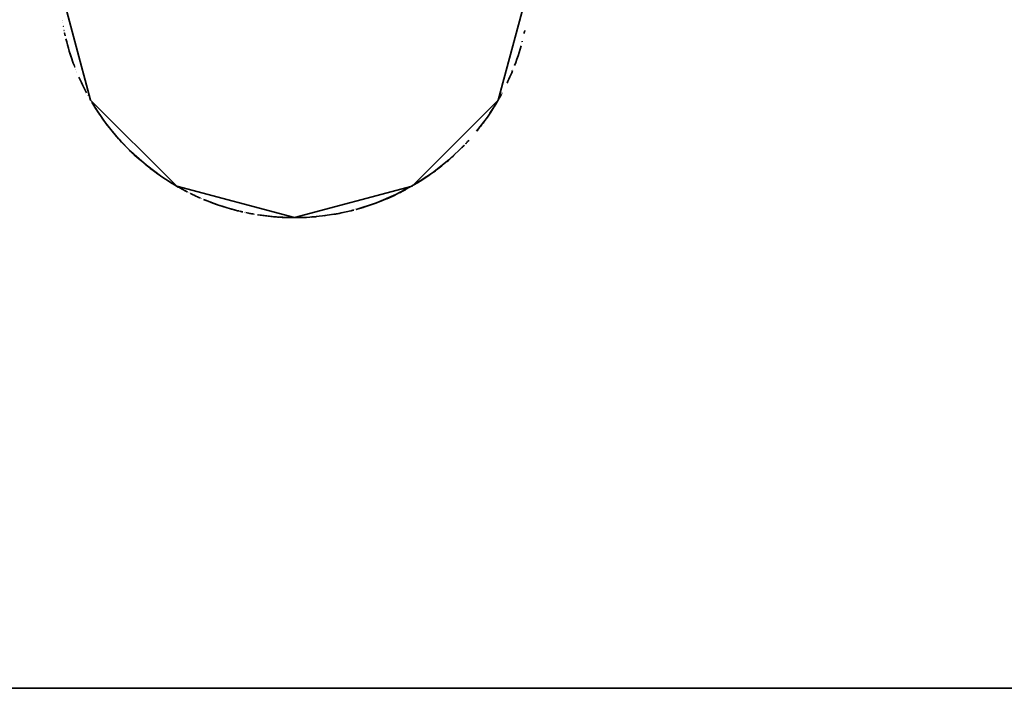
# Model space of a CAD drawing. Header units: millimetres. Extents: x 0 to 420, y 0 to 297.
# Tile 12 of 20: x 129.9 to 132.51, y 207.5 to 209.28. Entities that reach past the tile are written whole.
import ezdxf

# ---------------------------------------------------------------- set-up
doc = ezdxf.new("R2010")
doc.units = ezdxf.units.MM
doc.layers.add('OUTLINE', color=7, linetype='Continuous', lineweight=35, true_color=0x141414)

msp = doc.modelspace()

# ---------------------------------------------------------------- linework, layer by layer
at = {"layer": 'OUTLINE'}
for points in [[(130, 209.375), (130.0837, 209.0625), (130.3125, 208.8337), (130.625, 208.75), (130.9375, 208.8337), (131.1663, 209.0625), (131.25, 209.375)], [(130.0081, 209.2749), (130.0081, 209.2749), (130.0081, 209.2749), (130.0081, 209.2749), (130.0081, 209.2749), (130.0081, 209.2749), (130.0081, 209.2749)], [(130.0082, 209.274), (130.0082, 209.274), (130.0082, 209.274), (130.0082, 209.274), (130.0082, 209.274), (130.0082, 209.274), (130.0082, 209.274)], [(130.0091, 209.2688), (130.0091, 209.2688), (130.0091, 209.2688), (130.0091, 209.2688), (130.0091, 209.2688), (130.0091, 209.2688), (130.0091, 209.2688)], [(130.0109, 209.259), (130.0109, 209.259), (130.0109, 209.259), (130.0109, 209.259), (130.0109, 209.259), (130.0109, 209.259), (130.0109, 209.259)], [(130.011, 209.2585), (130.011, 209.2585), (130.011, 209.2585), (130.011, 209.2585), (130.011, 209.2584), (130.011, 209.2584), (130.011, 209.2584)], [(130.0111, 209.2578), (130.0111, 209.2578), (130.0111, 209.2578), (130.0111, 209.2578), (130.0111, 209.2578), (130.0111, 209.2578), (130.0111, 209.2578)], [(130.0131, 209.2475), (130.0131, 209.2475), (130.0131, 209.2475), (130.0131, 209.2475), (130.0132, 209.2475), (130.0132, 209.2475), (130.0132, 209.2474)], [(130.0146, 209.2408), (130.0149, 209.2395), (130.0151, 209.2383), (130.0154, 209.237), (130.0157, 209.2358), (130.016, 209.2345), (130.0163, 209.2333)], [(130.0146, 209.2406), (130.0146, 209.2406), (130.0146, 209.2405), (130.0147, 209.2404), (130.0147, 209.2404), (130.0147, 209.2403), (130.0147, 209.2403)], [(130.0147, 209.2402), (130.0147, 209.2402), (130.0147, 209.2402), (130.0147, 209.2402), (130.0147, 209.2402), (130.0147, 209.2402), (130.0147, 209.2402)], [(131.235, 209.239), (131.2353, 209.2404), (131.2356, 209.2418), (131.2359, 209.2432), (131.2362, 209.2446), (131.2365, 209.2459), (131.2368, 209.2473)], [(131.2364, 209.2452), (131.2364, 209.2452), (131.2364, 209.2452), (131.2364, 209.2452), (131.2364, 209.2452), (131.2364, 209.2452), (131.2364, 209.2452)], [(130.0182, 209.2252), (130.0203, 209.2169), (130.0225, 209.2087), (130.0249, 209.2005), (130.0273, 209.1923), (130.0299, 209.1841), (130.0325, 209.176)], [(131.2294, 209.2158), (131.2294, 209.2158), (131.2294, 209.2158), (131.2294, 209.2158), (131.2294, 209.2158), (131.2294, 209.2158), (131.2294, 209.2158)], [(131.2297, 209.2168), (131.2297, 209.217), (131.2297, 209.2171), (131.2298, 209.2173), (131.2298, 209.2175), (131.2299, 209.2176), (131.2299, 209.2178)], [(131.2299, 209.2178), (131.23, 209.218), (131.23, 209.2181), (131.23, 209.2183), (131.2301, 209.2185), (131.2301, 209.2187), (131.2302, 209.2188)], [(130.0278, 209.1907), (130.0278, 209.1907), (130.0278, 209.1907), (130.0278, 209.1907), (130.0278, 209.1907), (130.0278, 209.1907), (130.0278, 209.1907)], [(130.028, 209.19), (130.028, 209.19), (130.028, 209.19), (130.028, 209.19), (130.028, 209.19), (130.028, 209.19), (130.028, 209.19)], [(130.0287, 209.1879), (130.0304, 209.1824), (130.0322, 209.1769), (130.0341, 209.1715), (130.036, 209.166), (130.0379, 209.1606), (130.0399, 209.1552)], [(131.2096, 209.1539), (131.2128, 209.1625), (131.2159, 209.1713), (131.2188, 209.18), (131.2216, 209.1888), (131.2243, 209.1977), (131.2269, 209.2066)], [(130.036, 209.1659), (130.036, 209.1659), (130.036, 209.1659), (130.036, 209.1659), (130.036, 209.1659), (130.036, 209.1659), (130.036, 209.1659)], [(130.0395, 209.1564), (130.0397, 209.1558), (130.0399, 209.1552), (130.0401, 209.1547), (130.0403, 209.1541), (130.0406, 209.1535), (130.0408, 209.153)], [(130.0405, 209.1536), (130.0406, 209.1535), (130.0406, 209.1534), (130.0407, 209.1532), (130.0407, 209.1531), (130.0408, 209.153), (130.0408, 209.1528)], [(130.0408, 209.1529), (130.0408, 209.1529), (130.0408, 209.1529), (130.0408, 209.1529), (130.0408, 209.1529), (130.0408, 209.1529), (130.0408, 209.1529)], [(130.0418, 209.1502), (130.0418, 209.1502), (130.0418, 209.1502), (130.0418, 209.1502), (130.0419, 209.1501), (130.0419, 209.1501), (130.0419, 209.1501)], [(130.0419, 209.1501), (130.0419, 209.1501), (130.0419, 209.1501), (130.0419, 209.1501), (130.0419, 209.1501), (130.0419, 209.1501), (130.0419, 209.1501)], [(130.0441, 209.1444), (130.0441, 209.1444), (130.0441, 209.1444), (130.0441, 209.1444), (130.0441, 209.1444), (130.0441, 209.1444), (130.0441, 209.1444)], [(130.0444, 209.1437), (130.0444, 209.1437), (130.0444, 209.1437), (130.0444, 209.1437), (130.0444, 209.1437), (130.0444, 209.1437), (130.0444, 209.1437)], [(130.047, 209.1372), (130.047, 209.1372), (130.047, 209.1372), (130.047, 209.1372), (130.047, 209.1372), (130.047, 209.1372), (130.047, 209.1372)], [(130.0476, 209.1358), (130.0476, 209.1358), (130.0476, 209.1358), (130.0476, 209.1358), (130.0476, 209.1358), (130.0476, 209.1358), (130.0476, 209.1358)], [(131.1896, 209.1069), (131.1922, 209.1124), (131.1947, 209.118), (131.1972, 209.1236), (131.1996, 209.1292), (131.202, 209.1349), (131.2044, 209.1405)], [(131.2054, 209.1432), (131.2054, 209.1432), (131.2054, 209.1432), (131.2054, 209.1432), (131.2054, 209.1432), (131.2054, 209.1432), (131.2054, 209.1432)], [(130.0529, 209.1233), (130.0561, 209.1163), (130.0593, 209.1093), (130.0626, 209.1024), (130.066, 209.0956), (130.0694, 209.0887), (130.073, 209.0819)], [(131.1978, 209.1249), (131.1978, 209.1249), (131.1978, 209.1249), (131.1978, 209.1249), (131.1978, 209.1249), (131.1978, 209.1249), (131.1978, 209.1249)], [(131.1978, 209.1249), (131.1978, 209.1249), (131.1978, 209.1249), (131.1978, 209.1249), (131.1978, 209.1249), (131.1978, 209.1249), (131.1978, 209.1249)], [(131.1983, 209.1261), (131.1983, 209.1261), (131.1983, 209.1261), (131.1983, 209.1261), (131.1983, 209.1261), (131.1983, 209.1261), (131.1983, 209.1261)], [(131.1556, 209.0447), (131.159, 209.0502), (131.1623, 209.0558), (131.1656, 209.0614), (131.1688, 209.067), (131.172, 209.0726), (131.1751, 209.0783)], [(131.1763, 209.0805), (131.1763, 209.0806), (131.1763, 209.0806), (131.1764, 209.0807), (131.1764, 209.0808), (131.1765, 209.0809), (131.1765, 209.0809)], [(130.0764, 209.0755), (130.0765, 209.0754), (130.0765, 209.0753), (130.0766, 209.0752), (130.0767, 209.0751), (130.0767, 209.075), (130.0768, 209.0749)], [(130.0768, 209.0749), (130.0768, 209.0749), (130.0768, 209.0749), (130.0768, 209.0749), (130.0768, 209.0749), (130.0768, 209.0749), (130.0768, 209.0749)], [(130.0771, 209.0743), (130.0771, 209.0743), (130.0771, 209.0743), (130.0771, 209.0743), (130.0771, 209.0743), (130.0771, 209.0743), (130.0771, 209.0743)], [(130.0791, 209.0706), (130.0791, 209.0706), (130.0791, 209.0706), (130.0791, 209.0706), (130.0791, 209.0706), (130.0791, 209.0706), (130.0791, 209.0706)], [(130.0802, 209.0687), (130.0802, 209.0687), (130.0802, 209.0687), (130.0802, 209.0687), (130.0802, 209.0687), (130.0802, 209.0687), (130.0802, 209.0687)], [(130.0834, 209.0631), (130.0834, 209.0631), (130.0834, 209.0631), (130.0834, 209.0631), (130.0834, 209.0631), (130.0834, 209.0631), (130.0834, 209.0631)], [(130.0841, 209.0619), (130.0841, 209.0619), (130.0841, 209.0619), (130.0841, 209.0619), (130.0841, 209.0619), (130.0841, 209.0619), (130.0841, 209.0619)], [(130.0873, 209.0565), (130.0898, 209.0522), (130.0923, 209.048), (130.0949, 209.0438), (130.0976, 209.0397), (130.1002, 209.0355), (130.1029, 209.0314)], [(130.0873, 209.0564), (130.0873, 209.0564), (130.0873, 209.0564), (130.0873, 209.0564), (130.0873, 209.0564), (130.0873, 209.0564), (130.0873, 209.0564)], [(130.0896, 209.0525), (130.0896, 209.0525), (130.0896, 209.0525), (130.0896, 209.0525), (130.0896, 209.0525), (130.0896, 209.0525), (130.0896, 209.0525)], [(131.1088, 208.9794), (131.1187, 208.9917), (131.1283, 209.0044), (131.1375, 209.0172), (131.1464, 209.0304), (131.155, 209.0437), (131.1632, 209.0572)], [(131.1444, 209.0273), (131.1495, 209.0352), (131.1546, 209.0431), (131.1595, 209.0511), (131.1644, 209.0592), (131.1691, 209.0674), (131.1736, 209.0756)], [(131.1644, 209.0592), (131.1644, 209.0592), (131.1644, 209.0592), (131.1644, 209.0592), (131.1644, 209.0592), (131.1644, 209.0592), (131.1644, 209.0592)], [(131.1675, 209.0647), (131.1675, 209.0647), (131.1675, 209.0647), (131.1675, 209.0647), (131.1675, 209.0647), (131.1675, 209.0647), (131.1675, 209.0647)], [(130.092, 209.0486), (130.092, 209.0486), (130.092, 209.0486), (130.092, 209.0486), (130.092, 209.0486), (130.092, 209.0486), (130.092, 209.0486)], [(130.0937, 209.0458), (130.0937, 209.0458), (130.0937, 209.0458), (130.0937, 209.0458), (130.0937, 209.0458), (130.0937, 209.0458), (130.0937, 209.0458)], [(130.0959, 209.0424), (130.0959, 209.0424), (130.0959, 209.0424), (130.0959, 209.0424), (130.0959, 209.0424), (130.0959, 209.0424), (130.0959, 209.0424)], [(130.0961, 209.042), (130.0961, 209.042), (130.0961, 209.042), (130.0961, 209.042), (130.0961, 209.042), (130.0961, 209.042), (130.0961, 209.042)], [(130.0963, 209.0418), (130.1254, 208.9995), (130.1578, 208.9598), (130.1934, 208.9229), (130.232, 208.8891), (130.2731, 208.8585), (130.3167, 208.8313)], [(130.1007, 209.0348), (130.1018, 209.033), (130.103, 209.0313), (130.1042, 209.0295), (130.1053, 209.0278), (130.1065, 209.026), (130.1077, 209.0243)], [(130.1035, 209.0305), (130.11, 209.021), (130.1166, 209.0115), (130.1234, 209.0021), (130.1304, 208.9929), (130.1376, 208.9838), (130.1449, 208.9749)], [(130.1078, 209.0241), (130.1078, 209.0241), (130.1078, 209.0241), (130.1078, 209.0241), (130.1078, 209.0241), (130.1078, 209.0241), (130.1078, 209.0241)], [(130.1111, 209.0194), (130.1111, 209.0193), (130.1112, 209.0192), (130.1113, 209.0191), (130.1113, 209.0189), (130.1114, 209.0188), (130.1115, 209.0187)], [(130.1115, 209.0187), (130.1115, 209.0187), (130.1115, 209.0187), (130.1115, 209.0187), (130.1115, 209.0187), (130.1115, 209.0187), (130.1115, 209.0187)], [(130.1139, 209.0153), (130.1139, 209.0153), (130.1139, 209.0153), (130.1139, 209.0153), (130.1139, 209.0153), (130.1139, 209.0153), (130.1139, 209.0153)], [(130.1178, 209.0097), (130.1179, 209.0097), (130.118, 209.0096), (130.118, 209.0095), (130.1181, 209.0094), (130.1182, 209.0093), (130.1182, 209.0092)], [(130.1182, 209.0092), (130.1182, 209.0092), (130.1182, 209.0092), (130.1182, 209.0092), (130.1182, 209.0092), (130.1182, 209.0092), (130.1182, 209.0092)], [(130.1207, 209.0059), (130.1207, 209.0059), (130.1207, 209.0059), (130.1207, 209.0059), (130.1207, 209.0059), (130.1207, 209.0059), (130.1207, 209.0059)], [(130.1247, 209.0004), (130.1248, 209.0003), (130.1248, 209.0002), (130.1249, 209.0001), (130.125, 209), (130.1251, 208.9999), (130.1251, 208.9998)], [(131.1102, 208.981), (131.1134, 208.985), (131.1166, 208.9891), (131.1198, 208.9932), (131.123, 208.9973), (131.1261, 209.0014), (131.1292, 209.0056)], [(131.1248, 208.9997), (131.1248, 208.9997), (131.1248, 208.9997), (131.1248, 208.9997), (131.1248, 208.9997), (131.1248, 208.9997), (131.1248, 208.9997)], [(130.1453, 208.9744), (130.1453, 208.9744), (130.1453, 208.9744), (130.1453, 208.9744), (130.1453, 208.9744), (130.1453, 208.9744), (130.1453, 208.9744)], [(130.1461, 208.9735), (130.1526, 208.9658), (130.1592, 208.9583), (130.1659, 208.9509), (130.1728, 208.9435), (130.1798, 208.9363), (130.1869, 208.9292)], [(130.151, 208.9676), (130.151, 208.9676), (130.151, 208.9676), (130.151, 208.9676), (130.151, 208.9676), (130.151, 208.9676), (130.151, 208.9676)], [(130.1523, 208.9661), (130.1523, 208.9661), (130.1523, 208.9661), (130.1523, 208.9661), (130.1523, 208.9661), (130.1523, 208.9661), (130.1523, 208.9661)], [(130.1634, 208.9537), (130.1634, 208.9537), (130.1634, 208.9537), (130.1634, 208.9537), (130.1634, 208.9537), (130.1634, 208.9537), (130.1634, 208.9537)], [(130.1647, 208.9522), (130.1647, 208.9522), (130.1647, 208.9522), (130.1647, 208.9522), (130.1647, 208.9522), (130.1647, 208.9522), (130.1647, 208.9522)], [(130.166, 208.9508), (130.166, 208.9508), (130.166, 208.9508), (130.166, 208.9508), (130.166, 208.9508), (130.166, 208.9508), (130.166, 208.9508)], [(130.1674, 208.9493), (130.1674, 208.9493), (130.1674, 208.9493), (130.1674, 208.9493), (130.1674, 208.9493), (130.1674, 208.9493), (130.1674, 208.9493)], [(130.1687, 208.9479), (130.1687, 208.9479), (130.1687, 208.9479), (130.1687, 208.9479), (130.1687, 208.9479), (130.1687, 208.9479), (130.1687, 208.9479)], [(130.17, 208.9465), (130.1702, 208.9463), (130.1704, 208.9461), (130.1706, 208.9459), (130.1708, 208.9457), (130.171, 208.9455), (130.1712, 208.9453)], [(131.08, 208.9465), (131.0804, 208.947), (131.0809, 208.9474), (131.0813, 208.9479), (131.0818, 208.9484), (131.0822, 208.9489), (131.0826, 208.9493)], [(131.0812, 208.9478), (131.0812, 208.9478), (131.0812, 208.9478), (131.0812, 208.9478), (131.0812, 208.9478), (131.0812, 208.9478), (131.0812, 208.9478)], [(131.0818, 208.9484), (131.0829, 208.9496), (131.084, 208.9508), (131.0851, 208.9519), (131.0861, 208.9531), (131.0872, 208.9543), (131.0883, 208.9555)], [(130.1864, 208.9297), (130.1914, 208.9249), (130.1964, 208.9201), (130.2015, 208.9153), (130.2066, 208.9107), (130.2118, 208.906), (130.2171, 208.9015)], [(130.7892, 208.7719), (130.8428, 208.7892), (130.8946, 208.8112), (130.9443, 208.8377), (130.9914, 208.8687), (131.0355, 208.9037), (131.0763, 208.9426)], [(131.0694, 208.9356), (131.0705, 208.9367), (131.0716, 208.9378), (131.0727, 208.9389), (131.0738, 208.94), (131.0748, 208.9411), (131.0759, 208.9422)], [(130.1986, 208.918), (130.1987, 208.9179), (130.1988, 208.9178), (130.1989, 208.9177), (130.199, 208.9176), (130.1991, 208.9175), (130.1992, 208.9175)], [(130.1994, 208.9173), (130.1994, 208.9173), (130.1994, 208.9173), (130.1994, 208.9173), (130.1994, 208.9173), (130.1994, 208.9173), (130.1994, 208.9173)], [(130.2009, 208.9159), (130.2009, 208.9159), (130.2009, 208.9159), (130.2009, 208.9159), (130.2009, 208.9159), (130.2009, 208.9159), (130.2009, 208.9159)], [(131.0306, 208.8995), (131.0338, 208.9022), (131.0369, 208.9049), (131.04, 208.9077), (131.0431, 208.9105), (131.0462, 208.9133), (131.0493, 208.9161)], [(130.2275, 208.8927), (130.2275, 208.8927), (130.2275, 208.8927), (130.2275, 208.8927), (130.2275, 208.8927), (130.2275, 208.8927), (130.2275, 208.8927)], [(130.2281, 208.8922), (130.2281, 208.8922), (130.2281, 208.8922), (130.2281, 208.8922), (130.2281, 208.8922), (130.2281, 208.8922), (130.2281, 208.8922)], [(130.2288, 208.8916), (130.2288, 208.8916), (130.2288, 208.8916), (130.2288, 208.8916), (130.2288, 208.8916), (130.2288, 208.8916), (130.2288, 208.8916)], [(130.2294, 208.8912), (130.2294, 208.8912), (130.2294, 208.8912), (130.2294, 208.8912), (130.2294, 208.8912), (130.2294, 208.8912), (130.2294, 208.8912)], [(130.2297, 208.8909), (130.2339, 208.8875), (130.238, 208.8842), (130.2422, 208.881), (130.2464, 208.8777), (130.2506, 208.8745), (130.2549, 208.8714)], [(130.2347, 208.8869), (130.2347, 208.8869), (130.2347, 208.8869), (130.2347, 208.8869), (130.2347, 208.8869), (130.2347, 208.8869), (130.2347, 208.8869)], [(130.2358, 208.886), (130.2358, 208.886), (130.2358, 208.886), (130.2358, 208.886), (130.2358, 208.886), (130.2358, 208.886), (130.2358, 208.886)], [(130.2394, 208.8831), (130.2395, 208.883), (130.2396, 208.883), (130.2397, 208.8829), (130.2398, 208.8828), (130.2399, 208.8827), (130.24, 208.8827)], [(130.24, 208.8827), (130.24, 208.8827), (130.24, 208.8827), (130.24, 208.8827), (130.24, 208.8826), (130.24, 208.8826), (130.24, 208.8826)], [(130.2556, 208.8709), (130.2584, 208.8688), (130.2612, 208.8668), (130.264, 208.8648), (130.2668, 208.8628), (130.2697, 208.8608), (130.2725, 208.8589)], [(130.2567, 208.8701), (130.2579, 208.8691), (130.2592, 208.8682), (130.2605, 208.8673), (130.2618, 208.8663), (130.2631, 208.8654), (130.2644, 208.8645)], [(130.9959, 208.8719), (130.9993, 208.8745), (131.0027, 208.877), (131.0061, 208.8796), (131.0095, 208.8823), (131.0128, 208.8849), (131.0162, 208.8875)], [(130.2646, 208.8644), (130.2646, 208.8644), (130.2646, 208.8644), (130.2646, 208.8644), (130.2646, 208.8644), (130.2646, 208.8644), (130.2646, 208.8644)], [(130.2749, 208.8572), (130.2749, 208.8572), (130.2749, 208.8572), (130.2749, 208.8572), (130.2749, 208.8572), (130.2749, 208.8572), (130.2749, 208.8572)], [(130.2752, 208.857), (130.2752, 208.857), (130.2753, 208.857), (130.2753, 208.857), (130.2753, 208.857), (130.2753, 208.857), (130.2753, 208.857)], [(130.2758, 208.8566), (130.2758, 208.8566), (130.2758, 208.8566), (130.2758, 208.8566), (130.2758, 208.8566), (130.2758, 208.8566), (130.2758, 208.8566)], [(130.2764, 208.8562), (130.2764, 208.8562), (130.2764, 208.8562), (130.2764, 208.8562), (130.2764, 208.8562), (130.2764, 208.8562), (130.2764, 208.8562)], [(130.277, 208.8558), (130.2824, 208.8523), (130.2878, 208.8488), (130.2933, 208.8453), (130.2988, 208.8419), (130.3043, 208.8386), (130.3098, 208.8353)], [(130.2829, 208.852), (130.2829, 208.852), (130.2829, 208.852), (130.2829, 208.852), (130.2829, 208.852), (130.2829, 208.852), (130.2829, 208.852)], [(130.284, 208.8512), (130.284, 208.8512), (130.284, 208.8512), (130.284, 208.8512), (130.284, 208.8512), (130.284, 208.8512), (130.284, 208.8512)], [(130.2882, 208.8485), (130.2882, 208.8485), (130.2882, 208.8485), (130.2882, 208.8485), (130.2882, 208.8485), (130.2882, 208.8485), (130.2882, 208.8485)], [(130.29, 208.8473), (130.29, 208.8473), (130.29, 208.8473), (130.29, 208.8473), (130.29, 208.8473), (130.29, 208.8473), (130.29, 208.8473)], [(130.2912, 208.8466), (130.2912, 208.8466), (130.2912, 208.8466), (130.2912, 208.8466), (130.2912, 208.8466), (130.2912, 208.8466), (130.2912, 208.8466)], [(130.2913, 208.8465), (130.2913, 208.8465), (130.2913, 208.8465), (130.2913, 208.8465), (130.2913, 208.8465), (130.2913, 208.8465), (130.2913, 208.8465)], [(130.2919, 208.8462), (130.2919, 208.8462), (130.2919, 208.8462), (130.2919, 208.8462), (130.2919, 208.8462), (130.2919, 208.8462), (130.2919, 208.8462)], [(130.9503, 208.8413), (130.9513, 208.8419), (130.9523, 208.8425), (130.9533, 208.8431), (130.9542, 208.8437), (130.9552, 208.8444), (130.9562, 208.845)], [(130.9533, 208.8432), (130.9586, 208.8465), (130.9638, 208.8498), (130.9691, 208.8532), (130.9743, 208.8567), (130.9794, 208.8602), (130.9845, 208.8638)], [(130.3152, 208.8322), (130.3155, 208.832), (130.3158, 208.8318), (130.3161, 208.8317), (130.3164, 208.8315), (130.3167, 208.8313), (130.317, 208.8312)], [(130.317, 208.8311), (130.317, 208.8311), (130.317, 208.8311), (130.317, 208.8311), (130.317, 208.8311), (130.317, 208.8311), (130.317, 208.8311)], [(130.3194, 208.8298), (130.3194, 208.8298), (130.3195, 208.8298), (130.3195, 208.8298), (130.3195, 208.8297), (130.3195, 208.8297), (130.3196, 208.8297)], [(130.3196, 208.8297), (130.3196, 208.8297), (130.3196, 208.8297), (130.3196, 208.8297), (130.3196, 208.8297), (130.3196, 208.8297), (130.3196, 208.8297)], [(130.32, 208.8295), (130.3208, 208.8291), (130.3215, 208.8286), (130.3222, 208.8282), (130.323, 208.8278), (130.3237, 208.8274), (130.3245, 208.827)], [(130.3208, 208.829), (130.3239, 208.8273), (130.3271, 208.8256), (130.3302, 208.8239), (130.3334, 208.8222), (130.3366, 208.8205), (130.3397, 208.8189)], [(130.3245, 208.827), (130.3245, 208.827), (130.3246, 208.827), (130.3246, 208.827), (130.3246, 208.827), (130.3246, 208.827), (130.3246, 208.827)], [(130.3249, 208.8267), (130.3276, 208.8253), (130.3302, 208.8239), (130.3329, 208.8225), (130.3356, 208.8211), (130.3382, 208.8197), (130.3409, 208.8183)], [(130.326, 208.8261), (130.326, 208.8261), (130.326, 208.8261), (130.326, 208.8261), (130.326, 208.8261), (130.326, 208.8261), (130.326, 208.8261)], [(130.3303, 208.8238), (130.3303, 208.8238), (130.3303, 208.8238), (130.3303, 208.8238), (130.3303, 208.8238), (130.3303, 208.8238), (130.3303, 208.8238)], [(130.3424, 208.8175), (130.3424, 208.8175), (130.3424, 208.8175), (130.3424, 208.8175), (130.3424, 208.8175), (130.3424, 208.8175), (130.3424, 208.8175)], [(130.343, 208.8173), (130.343, 208.8173), (130.343, 208.8173), (130.343, 208.8173), (130.343, 208.8173), (130.343, 208.8173), (130.343, 208.8173)], [(130.3435, 208.817), (130.3435, 208.817), (130.3435, 208.817), (130.3435, 208.817), (130.3435, 208.817), (130.3435, 208.817), (130.3435, 208.817)], [(130.3454, 208.816), (130.3454, 208.816), (130.3454, 208.816), (130.3454, 208.816), (130.3454, 208.816), (130.3454, 208.816), (130.3454, 208.816)], [(130.347, 208.8152), (130.347, 208.8152), (130.347, 208.8152), (130.347, 208.8152), (130.347, 208.8152), (130.347, 208.8152), (130.347, 208.8152)], [(130.9041, 208.8158), (130.9069, 208.8172), (130.9096, 208.8186), (130.9123, 208.82), (130.915, 208.8214), (130.9177, 208.8228), (130.9205, 208.8242)], [(130.9259, 208.8272), (130.9259, 208.8272), (130.9259, 208.8272), (130.9259, 208.8272), (130.9259, 208.8272), (130.9259, 208.8272), (130.9259, 208.8272)], [(130.9264, 208.8275), (130.9264, 208.8275), (130.9264, 208.8275), (130.9264, 208.8275), (130.9264, 208.8275), (130.9264, 208.8275), (130.9264, 208.8275)], [(130.9279, 208.8283), (130.9279, 208.8283), (130.9279, 208.8283), (130.9279, 208.8283), (130.9279, 208.8283), (130.9279, 208.8283), (130.9279, 208.8283)], [(130.3488, 208.8143), (130.3488, 208.8143), (130.3488, 208.8143), (130.3488, 208.8143), (130.3488, 208.8143), (130.3488, 208.8143), (130.3488, 208.8143)], [(130.3493, 208.8141), (130.3499, 208.8138), (130.3504, 208.8136), (130.3509, 208.8133), (130.3515, 208.813), (130.352, 208.8128), (130.3526, 208.8125)], [(130.3505, 208.8135), (130.3547, 208.8115), (130.3589, 208.8095), (130.3631, 208.8075), (130.3673, 208.8056), (130.3715, 208.8037), (130.3758, 208.8018)], [(130.3526, 208.8125), (130.3526, 208.8125), (130.3526, 208.8125), (130.3526, 208.8125), (130.3526, 208.8125), (130.3526, 208.8125), (130.3526, 208.8125)], [(130.3554, 208.8111), (130.3554, 208.8111), (130.3554, 208.8111), (130.3554, 208.8111), (130.3554, 208.8111), (130.3554, 208.8111), (130.3554, 208.8111)], [(130.3554, 208.8111), (130.3555, 208.8111), (130.3557, 208.811), (130.3558, 208.8109), (130.3559, 208.8109), (130.3561, 208.8108), (130.3562, 208.8108)], [(130.3555, 208.8111), (130.3555, 208.8111), (130.3555, 208.8111), (130.3555, 208.8111), (130.3555, 208.8111), (130.3555, 208.8111), (130.3555, 208.8111)], [(130.3563, 208.8107), (130.3563, 208.8107), (130.3563, 208.8107), (130.3563, 208.8107), (130.3563, 208.8107), (130.3563, 208.8107), (130.3563, 208.8107)], [(130.3563, 208.8107), (130.3563, 208.8107), (130.3563, 208.8107), (130.3563, 208.8107), (130.3563, 208.8107), (130.3563, 208.8107), (130.3563, 208.8107)], [(130.3567, 208.8105), (130.3567, 208.8105), (130.3567, 208.8105), (130.3567, 208.8105), (130.3567, 208.8105), (130.3567, 208.8105), (130.3567, 208.8105)], [(130.3609, 208.8085), (130.3609, 208.8085), (130.3609, 208.8085), (130.3609, 208.8085), (130.3609, 208.8085), (130.3609, 208.8085), (130.3609, 208.8085)], [(130.3614, 208.8083), (130.3614, 208.8083), (130.3614, 208.8083), (130.3614, 208.8083), (130.3614, 208.8083), (130.3614, 208.8083), (130.3614, 208.8083)], [(130.3624, 208.8078), (130.3624, 208.8078), (130.3624, 208.8078), (130.3624, 208.8078), (130.3624, 208.8078), (130.3624, 208.8078), (130.3624, 208.8078)], [(130.3791, 208.8004), (130.3791, 208.8004), (130.3791, 208.8004), (130.3791, 208.8004), (130.3791, 208.8004), (130.3791, 208.8004), (130.3792, 208.8004)], [(130.3834, 208.7986), (130.3957, 208.7936), (130.4082, 208.7888), (130.4208, 208.7843), (130.4335, 208.7801), (130.4462, 208.7761), (130.4591, 208.7724)], [(130.3844, 208.7982), (130.3845, 208.7981), (130.3845, 208.7981), (130.3846, 208.7981), (130.3847, 208.798), (130.3848, 208.798), (130.3848, 208.798)], [(130.3867, 208.7972), (130.387, 208.7971), (130.3873, 208.7969), (130.3877, 208.7968), (130.388, 208.7967), (130.3883, 208.7966), (130.3886, 208.7964)], [(130.3886, 208.7964), (130.3886, 208.7964), (130.3886, 208.7964), (130.3886, 208.7964), (130.3886, 208.7964), (130.3886, 208.7964), (130.3886, 208.7964)], [(130.3886, 208.7964), (130.4001, 208.7919), (130.4117, 208.7875), (130.4233, 208.7834), (130.435, 208.7796), (130.4468, 208.7759), (130.4587, 208.7725)], [(130.39, 208.7959), (130.39, 208.7959), (130.39, 208.7959), (130.39, 208.7959), (130.39, 208.7959), (130.39, 208.7959), (130.39, 208.7959)], [(130.7883, 208.7717), (130.8016, 208.7755), (130.8149, 208.7795), (130.8281, 208.7839), (130.8412, 208.7886), (130.8541, 208.7935), (130.867, 208.7987)], [(130.867, 208.7988), (130.868, 208.7992), (130.869, 208.7996), (130.87, 208.8), (130.8709, 208.8004), (130.8719, 208.8008), (130.8729, 208.8013)], [(130.8706, 208.8003), (130.8746, 208.802), (130.8787, 208.8038), (130.8827, 208.8056), (130.8867, 208.8074), (130.8907, 208.8093), (130.8947, 208.8112)], [(130.8843, 208.8063), (130.8843, 208.8063), (130.8843, 208.8063), (130.8843, 208.8063), (130.8843, 208.8063), (130.8843, 208.8063), (130.8843, 208.8063)], [(130.4532, 208.7741), (130.4543, 208.7738), (130.4554, 208.7734), (130.4565, 208.7731), (130.4577, 208.7728), (130.4588, 208.7725), (130.4599, 208.7722)], [(130.4587, 208.7725), (130.4587, 208.7725), (130.4587, 208.7725), (130.4587, 208.7725), (130.4587, 208.7725), (130.4587, 208.7725), (130.4587, 208.7725)], [(130.4596, 208.7723), (130.4596, 208.7723), (130.4596, 208.7723), (130.4596, 208.7723), (130.4596, 208.7723), (130.4596, 208.7723), (130.4596, 208.7723)], [(130.4599, 208.7722), (130.4627, 208.7714), (130.4656, 208.7707), (130.4684, 208.7699), (130.4713, 208.7692), (130.4742, 208.7685), (130.477, 208.7678)], [(130.4639, 208.7711), (130.4643, 208.771), (130.4647, 208.7709), (130.4651, 208.7708), (130.4655, 208.7707), (130.4659, 208.7706), (130.4663, 208.7705)], [(130.4651, 208.7708), (130.4651, 208.7708), (130.4651, 208.7708), (130.4651, 208.7708), (130.4651, 208.7708), (130.4651, 208.7708), (130.4651, 208.7708)], [(130.4656, 208.7707), (130.4661, 208.7705), (130.4665, 208.7704), (130.467, 208.7703), (130.4675, 208.7702), (130.4679, 208.7701), (130.4684, 208.7699)], [(130.4776, 208.7676), (130.4776, 208.7676), (130.4776, 208.7676), (130.4776, 208.7676), (130.4776, 208.7676), (130.4776, 208.7676), (130.4776, 208.7676)], [(130.4787, 208.7674), (130.4787, 208.7674), (130.4787, 208.7674), (130.4787, 208.7674), (130.4787, 208.7674), (130.4787, 208.7674), (130.4787, 208.7674)], [(130.4792, 208.7672), (130.4807, 208.7669), (130.4822, 208.7665), (130.4837, 208.7662), (130.4852, 208.7658), (130.4867, 208.7655), (130.4882, 208.7652)], [(130.4793, 208.7672), (130.4793, 208.7672), (130.4793, 208.7672), (130.4793, 208.7672), (130.4793, 208.7672), (130.4793, 208.7672), (130.4793, 208.7672)], [(130.4807, 208.7669), (130.4816, 208.7667), (130.4825, 208.7665), (130.4835, 208.7662), (130.4844, 208.766), (130.4853, 208.7658), (130.4862, 208.7656)], [(130.4912, 208.7645), (130.4912, 208.7645), (130.4912, 208.7645), (130.4912, 208.7645), (130.4912, 208.7645), (130.4912, 208.7645), (130.4912, 208.7645)], [(130.4916, 208.7644), (130.4916, 208.7644), (130.4916, 208.7644), (130.4916, 208.7644), (130.4916, 208.7644), (130.4916, 208.7644), (130.4916, 208.7644)], [(130.4924, 208.7642), (130.4924, 208.7642), (130.4924, 208.7642), (130.4924, 208.7642), (130.4924, 208.7642), (130.4924, 208.7642), (130.4924, 208.7642)], [(130.4924, 208.7642), (130.4924, 208.7642), (130.4924, 208.7642), (130.4924, 208.7642), (130.4924, 208.7642), (130.4924, 208.7642), (130.4924, 208.7642)], [(130.4931, 208.7641), (130.4931, 208.7641), (130.4931, 208.7641), (130.4931, 208.7641), (130.4931, 208.7641), (130.4931, 208.7641), (130.4931, 208.7641)], [(130.4958, 208.7635), (130.4996, 208.7627), (130.5034, 208.762), (130.5071, 208.7612), (130.5109, 208.7605), (130.5147, 208.7598), (130.5185, 208.7591)], [(130.4982, 208.763), (130.4982, 208.763), (130.4982, 208.763), (130.4982, 208.763), (130.4982, 208.763), (130.4982, 208.763), (130.4982, 208.763)], [(130.4989, 208.7629), (130.4989, 208.7629), (130.4989, 208.7629), (130.4989, 208.7629), (130.4989, 208.7629), (130.4989, 208.7629), (130.4989, 208.7629)], [(130.5305, 208.7572), (130.5727, 208.7522), (130.6151, 208.7501), (130.6575, 208.7508), (130.6998, 208.7545), (130.7417, 208.761), (130.7831, 208.7703)], [(130.7255, 208.7581), (130.7301, 208.7589), (130.7348, 208.7597), (130.7395, 208.7606), (130.7441, 208.7615), (130.7488, 208.7624), (130.7534, 208.7633)], [(130.7581, 208.7643), (130.7581, 208.7643), (130.7581, 208.7643), (130.7581, 208.7643), (130.7581, 208.7643), (130.7581, 208.7643), (130.7581, 208.7643)], [(130.7606, 208.7649), (130.7606, 208.7649), (130.7606, 208.7649), (130.7606, 208.7649), (130.7606, 208.7649), (130.7606, 208.7649), (130.7606, 208.7649)], [(130.7749, 208.7682), (130.7761, 208.7685), (130.7773, 208.7689), (130.7786, 208.7692), (130.7798, 208.7695), (130.781, 208.7698), (130.7822, 208.7701)], [(130.7833, 208.7704), (130.7833, 208.7704), (130.7833, 208.7704), (130.7833, 208.7704), (130.7833, 208.7704), (130.7833, 208.7704), (130.7833, 208.7704)], [(130.7842, 208.7706), (130.7842, 208.7706), (130.7842, 208.7706), (130.7842, 208.7706), (130.7842, 208.7706), (130.7842, 208.7706), (130.7842, 208.7706)], [(130.7886, 208.7718), (130.7886, 208.7718), (130.7886, 208.7718), (130.7886, 208.7718), (130.7886, 208.7718), (130.7886, 208.7718), (130.7886, 208.7718)], [(130.7887, 208.7718), (130.7887, 208.7718), (130.7887, 208.7718), (130.7887, 208.7718), (130.7887, 208.7718), (130.7887, 208.7718), (130.7887, 208.7718)], [(130.7913, 208.7725), (130.7913, 208.7725), (130.7913, 208.7725), (130.7913, 208.7725), (130.7913, 208.7725), (130.7913, 208.7725), (130.7913, 208.7725)], [(130.7917, 208.7726), (130.7917, 208.7726), (130.7917, 208.7726), (130.7918, 208.7727), (130.7918, 208.7727), (130.7918, 208.7727), (130.7918, 208.7727)], [(130.7918, 208.7727), (130.7918, 208.7727), (130.7918, 208.7727), (130.7918, 208.7727), (130.7918, 208.7727), (130.7918, 208.7727), (130.7918, 208.7727)], [(130.7924, 208.7728), (130.7924, 208.7728), (130.7924, 208.7728), (130.7924, 208.7728), (130.7924, 208.7728), (130.7924, 208.7728), (130.7924, 208.7728)], [(130.7939, 208.7733), (130.7939, 208.7733), (130.7939, 208.7733), (130.794, 208.7733), (130.794, 208.7733), (130.794, 208.7733), (130.794, 208.7733)], [(130.7972, 208.7742), (130.7972, 208.7742), (130.7972, 208.7742), (130.7972, 208.7742), (130.7972, 208.7742), (130.7972, 208.7742), (130.7972, 208.7742)], [(130.8043, 208.7763), (130.8043, 208.7763), (130.8043, 208.7763), (130.8043, 208.7763), (130.8043, 208.7763), (130.8043, 208.7763), (130.8043, 208.7763)], [(130.8077, 208.7773), (130.8078, 208.7773), (130.8079, 208.7774), (130.8079, 208.7774), (130.808, 208.7774), (130.8081, 208.7774), (130.8082, 208.7774)], [(130.8082, 208.7775), (130.8082, 208.7775), (130.8082, 208.7775), (130.8082, 208.7775), (130.8082, 208.7775), (130.8082, 208.7775), (130.8082, 208.7775)], [(130.5054, 208.7615), (130.5055, 208.7615), (130.5056, 208.7615), (130.5057, 208.7615), (130.5057, 208.7615), (130.5058, 208.7615), (130.5059, 208.7615)], [(130.5061, 208.7614), (130.5064, 208.7614), (130.5067, 208.7613), (130.507, 208.7612), (130.5074, 208.7612), (130.5077, 208.7611), (130.508, 208.7611)], [(130.5093, 208.7608), (130.5093, 208.7608), (130.5093, 208.7608), (130.5093, 208.7608), (130.5093, 208.7608), (130.5093, 208.7608), (130.5093, 208.7608)], [(130.5197, 208.7589), (130.5197, 208.7589), (130.5197, 208.7589), (130.5197, 208.7589), (130.5197, 208.7589), (130.5197, 208.7589), (130.5197, 208.7589)], [(130.52, 208.7589), (130.52, 208.7589), (130.52, 208.7589), (130.52, 208.7589), (130.52, 208.7589), (130.52, 208.7589), (130.52, 208.7589)], [(130.5271, 208.7577), (130.5341, 208.7566), (130.5411, 208.7557), (130.5481, 208.7547), (130.5551, 208.7539), (130.5622, 208.7532), (130.5692, 208.7525)], [(130.5627, 208.7531), (130.5662, 208.7528), (130.5696, 208.7525), (130.5731, 208.7522), (130.5766, 208.7519), (130.5801, 208.7516), (130.5836, 208.7514)], [(130.5746, 208.752), (130.5746, 208.752), (130.5746, 208.752), (130.5746, 208.752), (130.5746, 208.752), (130.5746, 208.752), (130.5746, 208.752)], [(130.5782, 208.7518), (130.5854, 208.7513), (130.5926, 208.7508), (130.5998, 208.7505), (130.607, 208.7503), (130.6142, 208.7501), (130.6214, 208.75)], [(130.5859, 208.7512), (130.5859, 208.7512), (130.5859, 208.7512), (130.5859, 208.7512), (130.5859, 208.7512), (130.5859, 208.7512), (130.5859, 208.7512)], [(130.5895, 208.751), (130.5895, 208.751), (130.5895, 208.751), (130.5895, 208.751), (130.5895, 208.751), (130.5895, 208.751), (130.5895, 208.751)], [(130.5907, 208.7509), (130.5907, 208.7509), (130.5907, 208.7509), (130.5907, 208.7509), (130.5907, 208.7509), (130.5907, 208.7509), (130.5907, 208.7509)], [(130.5919, 208.7509), (130.5919, 208.7509), (130.5919, 208.7509), (130.5919, 208.7509), (130.5919, 208.7509), (130.5919, 208.7509), (130.5919, 208.7509)], [(130.6054, 208.7503), (130.6054, 208.7503), (130.6054, 208.7503), (130.6054, 208.7503), (130.6054, 208.7503), (130.6054, 208.7503), (130.6054, 208.7503)], [(130.6059, 208.7503), (130.6059, 208.7503), (130.6059, 208.7503), (130.6059, 208.7503), (130.6059, 208.7503), (130.6059, 208.7503), (130.6059, 208.7503)], [(130.6288, 208.75), (130.6327, 208.75), (130.6367, 208.7501), (130.6406, 208.7502), (130.6446, 208.7503), (130.6485, 208.7504), (130.6525, 208.7506)], [(130.6383, 208.7501), (130.6383, 208.7501), (130.6383, 208.7501), (130.6383, 208.7501), (130.6383, 208.7501), (130.6383, 208.7501), (130.6383, 208.7501)], [(130.67, 208.7516), (130.6723, 208.7518), (130.6745, 208.752), (130.6768, 208.7521), (130.679, 208.7523), (130.6813, 208.7525), (130.6835, 208.7527)], [(130.6859, 208.753), (130.6859, 208.753), (130.6859, 208.753), (130.6859, 208.753), (130.6859, 208.753), (130.6859, 208.753), (130.6859, 208.753)], [(130.6871, 208.7531), (130.6871, 208.7531), (130.6871, 208.7531), (130.6871, 208.7531), (130.6871, 208.7531), (130.6871, 208.7531), (130.6871, 208.7531)], [(130.6954, 208.754), (130.6954, 208.754), (130.6954, 208.754), (130.6954, 208.754), (130.6954, 208.754), (130.6954, 208.754), (130.6954, 208.754)], [(130.6966, 208.7541), (130.6966, 208.7541), (130.6966, 208.7541), (130.6966, 208.7541), (130.6966, 208.7541), (130.6966, 208.7541), (130.6966, 208.7541)], [(130.6968, 208.7541), (130.6968, 208.7541), (130.6968, 208.7541), (130.6968, 208.7541), (130.6968, 208.7541), (130.6968, 208.7541), (130.6968, 208.7541)], [(130.7061, 208.7553), (130.7061, 208.7553), (130.7062, 208.7553), (130.7062, 208.7553), (130.7062, 208.7553), (130.7063, 208.7553), (130.7063, 208.7553)], [(130.7064, 208.7553), (130.7064, 208.7553), (130.7064, 208.7553), (130.7064, 208.7553), (130.7065, 208.7553), (130.7065, 208.7553), (130.7065, 208.7553)], [(128.125, 207.5), (135.125, 207.5)]]:
    msp.add_lwpolyline(points, dxfattribs=at)

doc.saveas('drawing.dxf')
